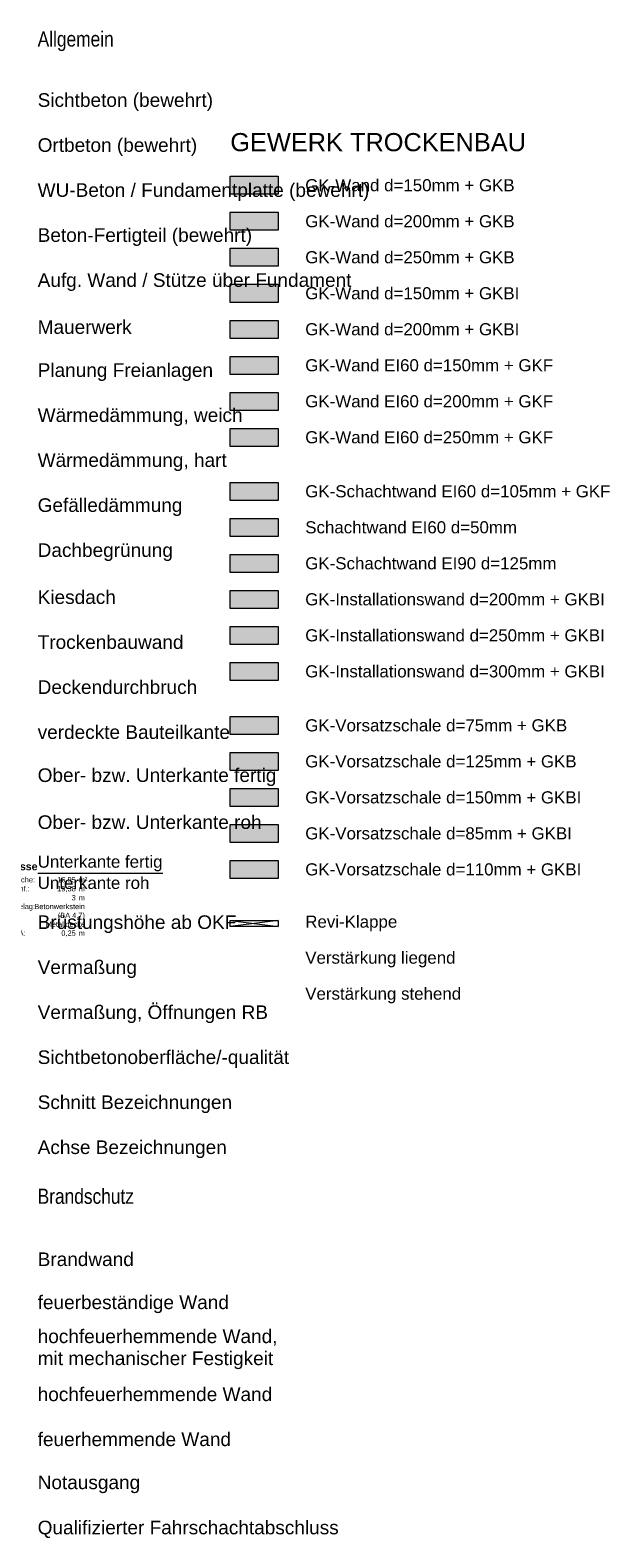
# Model space of a CAD drawing. Header units: metres. Extents: x -49 to 152, y -127 to 99.
# Tile 154 of 177: x 13 to 23, y -26 to -1. Entities that reach past the tile are written whole.
import ezdxf
from ezdxf.enums import TextEntityAlignment as Align

# ---------------------------------------------------------------- set-up
doc = ezdxf.new("R2010")
doc.units = ezdxf.units.M
for name, color, linetype, lineweight in [('_Legende (2D)', 7, 'Continuous', 9), ('_OG 3 (2D)', 7, 'Continuous', 9), ('AV1-Brandschutzkonzept-Brandschutzkonzept', 7, 'Continuous', 5), ('AV1-Stempel-Raumstempel', 7, 'Continuous', 9), ('Keine', 7, 'Continuous', 9)]:
    doc.layers.add(name, color=color, linetype=linetype, lineweight=lineweight)
doc.styles.add('Arial', font='arial.ttf')
doc.styles.add('Arial (bold)', font='arialbd.ttf')
doc.styles.add('Arial Narrow', font='ARIALN.TTF')

# ---------------------------------------------------------------- blocks, each defined once
blk = doc.blocks.new('Raumstempel - Symbol - 1 (2D)')
at = {"layer": 'AV1-Stempel-Raumstempel', "attachment_point": 1, "line_spacing_factor": 0.967919, "style": 'Arial'}
for s, insert, char_height in [('Raumfläche:', (0.2, -0.674), 0.08826), ('m²', (1.622, -0.674), 0.0883), ('Raumumf.:', (0.2, -0.824), 0.0883), ('LRH:', (0.2, -0.974), 0.0883), ('m', (1.622, -0.824), 0.0883), ('m', (1.622, -0.974), 0.0883), ('Bodenbelag:', (0.2, -1.118), 0.08826), ('Decke:', (0.2, -1.413), 0.0883), ('Höhe DA:', (0.2, -1.561), 0.0883), ('m', (1.622, -1.563), 0.0883)]:
    blk.add_mtext(s, dxfattribs=dict(at, insert=insert, char_height=char_height))
at = {"layer": 'AV1-Stempel-Raumstempel'}
for tag, style, p in [('Raumnummer', 'Arial', (0.2, -0.234)), ('Raumname', 'Arial (bold)', (0.2, -0.434))]:
    blk.add_attdef(tag, text='', height=0.126, dxfattribs=dict(at, style=style)).set_placement(p, align=Align.TOP_LEFT)
at = {"layer": 'AV1-Stempel-Raumstempel', "style": 'Arial'}
for tag, p in [('Raumfläche', (1.572, -0.674)), ('Raumumfang', (1.572, -0.824)), ('LRH', (1.572, -0.974)), ('Bodenbelag', (1.725, -1.12)), ('Bodendetail', (1.725, -1.267)), ('Decke', (1.728, -1.415)), ('Höhe_DA', (1.572, -1.563))]:
    blk.add_attdef(tag, text='', height=0.0883, dxfattribs=at).set_placement(p, align=Align.TOP_RIGHT)
blk = doc.blocks.new('OG 3 (2D)')
at = {"layer": 'Keine', "linetype": 'Continuous', "lineweight": 0, "transparency": 33554585}
for color, points in [(74, [(16.65, -3.2868), (16.65, -2.9868), (17.45, -2.9868), (17.45, -3.2868)]), (78, [(16.65, -3.8868), (16.65, -3.5868), (17.45, -3.5868), (17.45, -3.8868)]), (127, [(16.65, -4.4868), (16.65, -4.1868), (17.45, -4.1868), (17.45, -4.4868)]), (142, [(16.65, -5.0868), (16.65, -4.7868), (17.45, -4.7868), (17.45, -5.0868)]), (73, [(16.65, -5.6868), (16.65, -5.3868), (17.45, -5.3868), (17.45, -5.6868)]), (1, [(16.65, -6.2868), (16.65, -5.9868), (17.45, -5.9868), (17.45, -6.2868)]), (12, [(16.65, -6.8868), (16.65, -6.5868), (17.45, -6.5868), (17.45, -6.8868)]), (14, [(16.65, -7.4868), (16.65, -7.1868), (17.45, -7.1868), (17.45, -7.4868)]), (21, [(17.45, -8.0868), (17.45, -8.3868), (16.65, -8.3868), (16.65, -8.0868)]), (32, [(17.45, -8.6868), (17.45, -8.9868), (16.65, -8.9868), (16.65, -8.6868)]), (42, [(16.65, -10.1868), (16.65, -9.8868), (17.45, -9.8868), (17.45, -10.1868)]), (42, [(16.65, -10.7868), (16.65, -10.4868), (17.45, -10.4868), (17.45, -10.7868)]), (40, [(17.45, -11.0868), (17.45, -11.3868), (16.65, -11.3868), (16.65, -11.0868)]), (254, [(16.65, -12.2868), (16.65, -11.9868), (17.45, -11.9868), (17.45, -12.2868)]), (143, [(16.65, -12.8868), (16.65, -12.5868), (17.45, -12.5868), (17.45, -12.8868)]), (155, [(16.65, -13.4868), (16.65, -13.1868), (17.45, -13.1868), (17.45, -13.4868)]), (195, [(16.65, -14.0868), (16.65, -13.7868), (17.45, -13.7868), (17.45, -14.0868)]), (175, [(16.65, -14.6868), (16.65, -14.3868), (17.45, -14.3868), (17.45, -14.6868)])]:
    blk.add_hatch(color=color, dxfattribs=at).paths.add_polyline_path(points)
at = {"layer": 'Keine', "linetype": 'Continuous', "lineweight": 0, "true_color": 0xe93000, "transparency": 33554585}
blk.add_hatch(color=20, dxfattribs=at).paths.add_polyline_path([(17.45, -9.2868), (17.45, -9.5868), (16.65, -9.5868), (16.65, -9.2868)])
at = {"layer": 'Keine', "color": 1, "linetype": 'Continuous', "lineweight": 13, "transparency": 33554687}
for p, q in [((16.65, -15.3868), (17.45, -15.4868)), ((17.45, -15.3868), (16.65, -15.4868))]:
    blk.add_line(p, q, dxfattribs=at)
at = {"layer": 'Keine', "color": 7, "linetype": 'Continuous', "lineweight": 9, "transparency": 33554687, "flags": 128}
for points in [[(16.65, -3.2868), (16.65, -2.9868), (17.45, -2.9868), (17.45, -3.2868)], [(16.65, -3.8868), (16.65, -3.5868), (17.45, -3.5868), (17.45, -3.8868)], [(16.65, -4.4868), (16.65, -4.1868), (17.45, -4.1868), (17.45, -4.4868)], [(16.65, -5.0868), (16.65, -4.7868), (17.45, -4.7868), (17.45, -5.0868)], [(16.65, -5.6868), (16.65, -5.3868), (17.45, -5.3868), (17.45, -5.6868)], [(16.65, -6.2868), (16.65, -5.9868), (17.45, -5.9868), (17.45, -6.2868)], [(16.65, -6.8868), (16.65, -6.5868), (17.45, -6.5868), (17.45, -6.8868)], [(16.65, -7.4868), (16.65, -7.1868), (17.45, -7.1868), (17.45, -7.4868)], [(17.45, -8.0868), (17.45, -8.3868), (16.65, -8.3868), (16.65, -8.0868)], [(17.45, -8.6868), (17.45, -8.9868), (16.65, -8.9868), (16.65, -8.6868)], [(17.45, -9.2868), (17.45, -9.5868), (16.65, -9.5868), (16.65, -9.2868)], [(16.65, -10.1868), (16.65, -9.8868), (17.45, -9.8868), (17.45, -10.1868)], [(16.65, -10.7868), (16.65, -10.4868), (17.45, -10.4868), (17.45, -10.7868)], [(17.45, -11.0868), (17.45, -11.3868), (16.65, -11.3868), (16.65, -11.0868)], [(16.65, -12.2868), (16.65, -11.9868), (17.45, -11.9868), (17.45, -12.2868)], [(16.65, -12.8868), (16.65, -12.5868), (17.45, -12.5868), (17.45, -12.8868)], [(16.65, -13.4868), (16.65, -13.1868), (17.45, -13.1868), (17.45, -13.4868)], [(16.65, -14.0868), (16.65, -13.7868), (17.45, -13.7868), (17.45, -14.0868)], [(16.65, -14.6868), (16.65, -14.3868), (17.45, -14.3868), (17.45, -14.6868)]]:
    blk.add_lwpolyline(points, close=True, dxfattribs=at)
at = {"layer": 'Keine', "color": 1, "linetype": 'Continuous', "lineweight": 9, "transparency": 33554687, "flags": 128}
blk.add_lwpolyline([(16.65, -15.4868), (16.65, -15.3868), (17.45, -15.3868), (17.45, -15.4868)], close=True, dxfattribs=at)
at = {"layer": 'AV1-Stempel-Raumstempel'}
blk.add_blockref('Raumstempel - Symbol - 1 (2D)', (12.5, -13.99), dxfattribs=at).add_auto_attribs({'Raumname': 'Terrasse', 'Raumnummer': '334', 'Bodendetail': '(BA 4.7)', 'Raumfläche': '16,95', 'LRH': '3', 'Raumumfang': '19,38', 'Höhe_DA': '0,25', 'Decke': 'Metalldecke', 'Bodenbelag': 'Betonwerkstein'})
at = {"layer": 'Keine', "color": 7, "insert": (16.65, -2.5731), "char_height": 0.302617, "attachment_point": 7, "line_spacing_factor": 0.967718, "style": 'Arial'}
blk.add_mtext('GEWERK TROCKENBAU ', dxfattribs=at)
at = {"layer": 'Keine', "color": 7, "transparency": 33554687, "char_height": 0.201745, "attachment_point": 4, "line_spacing_factor": 0.969122, "style": 'Arial'}
for s, insert in [('GK-Wand d=150mm + GKB', (17.9, -3.1368)), ('GK-Wand d=200mm + GKB', (17.9, -3.7368)), ('GK-Wand d=250mm + GKB', (17.9, -4.3368)), ('GK-Wand d=150mm + GKBI', (17.9, -4.9368)), ('GK-Wand d=200mm + GKBI', (17.9, -5.5368)), ('GK-Wand {\\C1;EI60} d=150mm + GKF', (17.9, -6.1368)), ('GK-Wand {\\C1;EI60} d=200mm + GKF', (17.9, -6.7368)), ('GK-Wand {\\C1;EI60} d=250mm + GKF', (17.9, -7.3368)), ('GK-Schachtwand {\\C1;EI60} d=105mm + GKF', (17.9, -8.2368)), ('Schachtwand {\\C1;EI60} d=50mm', (17.9, -8.8368)), ('GK-Schachtwand {\\C1;EI90} d=125mm', (17.9, -9.4368)), ('GK-Installationswand d=200mm + GKBI', (17.9, -10.0368)), ('GK-Installationswand d=250mm + GKBI ', (17.9, -10.6368)), ('GK-Installationswand d=300mm + GKBI', (17.9, -11.2368)), ('GK-Vorsatzschale d=75mm + GKB', (17.9, -12.1368)), ('GK-Vorsatzschale d=125mm + GKB', (17.9, -12.7368)), ('GK-Vorsatzschale d=150mm + GKBI', (17.9, -13.3368)), ('GK-Vorsatzschale d=85mm + GKBI', (17.9, -13.9368)), ('GK-Vorsatzschale d=110mm + GKBI', (17.9, -14.5368)), ('Revi-Klappe', (17.9, -15.4368)), ('Verstärkung liegend', (17.9, -16.0368)), ('Verstärkung stehend', (17.9, -16.6368))]:
    blk.add_mtext(s, dxfattribs=dict(at, insert=insert))
blk = doc.blocks.new('Legende (2D)')
at = {"layer": 'Keine', "color": 7, "linetype": 'Continuous', "lineweight": 9, "transparency": 33554687}
blk.add_line((13.4367, -14.5996), (15.5231, -14.5996), dxfattribs=at)
at = {"layer": 'AV1-Brandschutzkonzept-Brandschutzkonzept', "color": 7, "transparency": 33554687, "attachment_point": 4, "line_spacing_factor": 0.969122, "style": 'Arial'}
for s, insert, char_height in [('Notausgang', (13.4367, -24.7833), 0.22696), ('Qualifizierter Fahrschachtabschluss', (13.4367, -25.5333), 0.226963)]:
    blk.add_mtext(s, dxfattribs=dict(at, insert=insert, char_height=char_height))
at = {"layer": 'Keine', "color": 253, "transparency": 33554687, "attachment_point": 1, "line_spacing_factor": 0.966594, "style": 'Arial Narrow'}
for s, insert, char_height in [('Allgemein', (13.4367, -0.5731), 0.25218), ('Brandschutz', (13.4367, -19.8564), 0.252181)]:
    blk.add_mtext(s, dxfattribs=dict(at, insert=insert, char_height=char_height))
at = {"layer": 'Keine', "color": 7, "transparency": 33554687, "attachment_point": 4, "line_spacing_factor": 0.969122, "style": 'Arial'}
for s, insert, char_height in [('Sichtbeton (bewehrt)', (13.4367, -1.75), 0.226963), ('Ortbeton (bewehrt)', (13.4367, -2.5), 0.226963), ('WU-Beton / Fundamentplatte (bewehrt)', (13.4367, -3.25), 0.226963), ('Beton-Fertigteil (bewehrt)', (13.4367, -4), 0.226963), ('Aufg. Wand / Stütze über Fundament', (13.4367, -4.75), 0.226963), ('Mauerwerk', (13.4367, -5.5), 0.22696), ('Planung Freianlagen', (13.4367, -6.25), 0.226963), ('Wärmedämmung, weich', (13.4367, -7), 0.226963), ('Wärmedämmung, hart', (13.4367, -7.75), 0.226963), ('Gefälledämmung', (13.4367, -8.5), 0.226963), ('Dachbegrünung', (13.4367, -9.25), 0.226963), ('Kiesdach', (13.4367, -10), 0.22696), ('Trockenbauwand', (13.4367, -10.75), 0.226963), ('Deckendurchbruch', (13.4367, -11.5), 0.226963), ('verdeckte Bauteilkante', (13.4367, -12.25), 0.226963), ('Ober- bzw. Unterkante fertig', (13.4367, -13), 0.226963), ('Ober- bzw. Unterkante roh', (13.4367, -13.75), 0.226963), ('Unterkante fertig', (13.4367, -14.4373), 0.201745), ('Unterkante roh', (13.4367, -14.7619), 0.201745), ('Brüstungshöhe ab OKF', (13.4367, -15.4492), 0.226963), ('Vermaßung', (13.4367, -16.1992), 0.22696), ('Vermaßung, Öffnungen RB', (13.4367, -16.9492), 0.226963), ('Sichtbetonoberfläche/-qualität', (13.4367, -17.6992), 0.226963), ('Schnitt Bezeichnungen', (13.4367, -18.4492), 0.226963), ('Achse Bezeichnungen', (13.4367, -19.1992), 0.226963), ('Brandwand', (13.4367, -21.0333), 0.22696), ('feuerbeständige Wand', (13.4367, -21.7833), 0.226963), ('hochfeuerhemmende Wand,\\Pmit mechanischer Festigkeit', (13.4367, -22.5333), 0.226963), ('hochfeuerhemmende Wand', (13.4367, -23.2833), 0.226963), ('feuerhemmende Wand', (13.4367, -24.0333), 0.226963)]:
    blk.add_mtext(s, dxfattribs=dict(at, insert=insert, char_height=char_height))

msp = doc.modelspace()

# ---------------------------------------------------------------- block references
at = {"layer": '_OG 3 (2D)'}
msp.add_blockref('OG 3 (2D)', (0, 0), dxfattribs=at)

# ---------------------------------------------------------------- next in the draw order: block references
at = {"layer": '_Legende (2D)'}
msp.add_blockref('Legende (2D)', (0, 0), dxfattribs=at)

doc.saveas('drawing.dxf')
